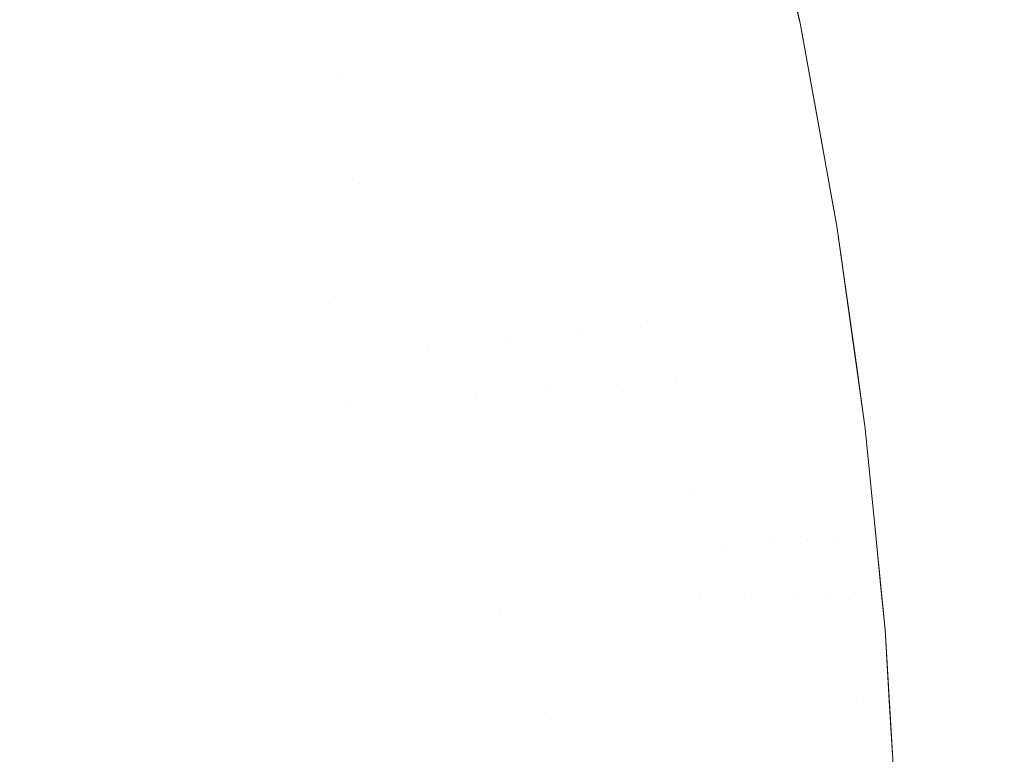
# Model space of a CAD drawing. Header units: centimetres. Extents: x -35.1 to 36.2, y 4.2 to 6.
# Tile 175 of 256: x -11.1548 to -11.1399, y 5.9042 to 5.9153. Entities that reach past the tile are written whole.
import ezdxf

# ---------------------------------------------------------------- set-up
doc = ezdxf.new("R2010")
doc.units = ezdxf.units.CM
doc.header["$LTSCALE"] = 2.54
doc.layers.add('Lucido design-1', color=7, linetype='Continuous')

# ---------------------------------------------------------------- blocks, each defined once
blk = doc.blocks.new('Gruppo-4-1')
at = {"color": 7, "linetype": 'Continuous', "lineweight": 9}
for points, invisible_edges in [([(-11.143032, 5.915252, -2276.92217), (-11.143231, 5.91614, -2276.92217), (-11.143707, 5.918266, -2276.72217), (-11.14302, 5.915199, -2276.72217)], 10), ([(-11.143014, 5.915252, -2276.72059), (-11.14302, 5.915199, -2276.72217), (-11.143707, 5.918266, -2276.72217), (-11.1434, 5.91704, -2276.720585)], 13), ([(-34.952766, 5.917039, -2276.223606), (-34.952766, 5.913486, -2276.22306), (36.079692, 5.913486, -2276.22306), (36.079692, 5.917039, -2276.223606)], 10), ([(-11.149964, 5.914464, -2276.954122), (-11.15062, 5.914389, -2276.955559), (-11.150984, 5.916075, -2276.955559), (-11.15033, 5.916158, -2276.954122)], 15), ([(-11.149964, 5.914464, -2276.954122), (-11.15033, 5.916158, -2276.954122), (-11.149702, 5.916238, -2276.952675), (-11.149512, 5.915384, -2276.952675)], 15), ([(-11.143475, 5.916112, -2276.928414), (-11.143289, 5.915223, -2276.928414), (-11.143611, 5.915186, -2276.931524), (-11.143797, 5.916074, -2276.931524)], 15), ([(-11.143282, 5.916136, -2276.925294), (-11.143095, 5.915245, -2276.925294), (-11.143289, 5.915223, -2276.928414), (-11.143475, 5.916112, -2276.928414)], 15), ([(-11.143231, 5.91614, -2276.92217), (-11.143032, 5.915252, -2276.92217), (-11.143095, 5.915245, -2276.925294), (-11.143282, 5.916136, -2276.925294)], 14), ([(-11.152014, 5.91423, -2276.958396), (-11.152374, 5.915897, -2276.958396), (-11.150984, 5.916075, -2276.955559), (-11.15062, 5.914389, -2276.955559)], 15), ([(-11.144245, 5.916019, -2276.934621), (-11.14406, 5.915135, -2276.934621), (-11.144635, 5.91507, -2276.9377), (-11.14482, 5.91595, -2276.9377)], 15), ([(-11.143797, 5.916074, -2276.931524), (-11.143611, 5.915186, -2276.931524), (-11.14406, 5.915135, -2276.934621), (-11.144245, 5.916019, -2276.934621)], 15), ([(-11.153512, 5.91406, -2276.961185), (-11.153867, 5.915707, -2276.961185), (-11.152374, 5.915897, -2276.958396), (-11.152014, 5.91423, -2276.958396)], 15), ([(-11.145519, 5.915866, -2276.940757), (-11.145335, 5.91499, -2276.940757), (-11.146158, 5.914896, -2276.943786), (-11.14634, 5.915767, -2276.943786)], 15), ([(-11.14482, 5.91595, -2276.9377), (-11.144635, 5.91507, -2276.9377), (-11.145335, 5.91499, -2276.940757), (-11.145519, 5.915866, -2276.940757)], 15), ([(-11.15511, 5.913878, -2276.963922), (-11.15546, 5.915503, -2276.963922), (-11.153867, 5.915707, -2276.961185), (-11.153512, 5.91406, -2276.961185)], 15), ([(-11.14634, 5.915767, -2276.943786), (-11.146158, 5.914896, -2276.943786), (-11.1471, 5.914789, -2276.946785), (-11.147281, 5.915653, -2276.946785)], 15), ([(-11.14834, 5.915525, -2276.94975), (-11.14816, 5.914669, -2276.94975), (-11.149334, 5.914535, -2276.952675), (-11.149512, 5.915384, -2276.952675)], 15), ([(-11.147281, 5.915653, -2276.946785), (-11.1471, 5.914789, -2276.946785), (-11.14816, 5.914669, -2276.94975), (-11.14834, 5.915525, -2276.94975)], 15), ([(-11.149512, 5.915384, -2276.952675), (-11.149334, 5.914535, -2276.952675), (-11.149964, 5.914464, -2276.954122)], 11), ([(-11.143437, 5.914304, -2276.931524), (-11.143611, 5.915186, -2276.931524), (-11.143289, 5.915223, -2276.928414), (-11.143114, 5.914339, -2276.928414)], 15), ([(-11.143114, 5.914339, -2276.928414), (-11.143289, 5.915223, -2276.928414), (-11.143095, 5.915245, -2276.925294), (-11.142921, 5.914359, -2276.925294)], 15), ([(-11.142921, 5.914359, -2276.925294), (-11.143095, 5.915245, -2276.925294), (-11.143032, 5.915252, -2276.92217), (-11.14302, 5.915199, -2276.92217)], 11), ([(-11.14302, 5.915199, -2276.72217), (-11.14302, 5.915199, -2276.92217), (-11.143032, 5.915252, -2276.92217)], 9), ([(-11.14302, 5.915199, -2276.72217), (-11.143014, 5.915252, -2276.72059), (-11.142677, 5.913486, -2276.720594)], 11), ([(-11.143014, 5.915252, -2276.72059), (-11.142965, 5.915252, -2276.71901), (-11.142627, 5.913486, -2276.719018), (-11.142677, 5.913486, -2276.720594)], 15), ([(-11.142545, 5.913486, -2276.717444), (-11.142627, 5.913486, -2276.719018), (-11.142965, 5.915252, -2276.71901), (-11.142882, 5.915252, -2276.717432)], 15), ([(-11.142882, 5.915252, -2276.717432), (-11.142767, 5.915252, -2276.715855), (-11.14243, 5.913486, -2276.715871), (-11.142545, 5.913486, -2276.717444)], 15), ([(-11.142282, 5.913486, -2276.7143), (-11.14243, 5.913486, -2276.715871), (-11.142767, 5.915252, -2276.715855), (-11.142619, 5.915252, -2276.714281)], 15), ([(-11.142619, 5.915252, -2276.714281), (-11.142438, 5.915252, -2276.712709), (-11.142101, 5.913486, -2276.712733), (-11.142282, 5.913486, -2276.7143)], 15), ([(-11.141888, 5.913486, -2276.711169), (-11.142101, 5.913486, -2276.712733), (-11.142438, 5.915252, -2276.712709), (-11.142224, 5.915252, -2276.711141)], 15), ([(-11.142224, 5.915252, -2276.711141), (-11.141978, 5.915252, -2276.709577), (-11.141643, 5.913486, -2276.709608), (-11.141888, 5.913486, -2276.711169)], 15), ([(-11.141365, 5.913486, -2276.708053), (-11.141643, 5.913486, -2276.709608), (-11.141978, 5.915252, -2276.709577), (-11.1417, 5.915252, -2276.708017)], 15), ([(-11.1417, 5.915252, -2276.708017), (-11.141389, 5.915252, -2276.706463), (-11.141056, 5.913486, -2276.706502), (-11.141365, 5.913486, -2276.708053)], 15), ([(-11.140714, 5.913486, -2276.704957), (-11.141056, 5.913486, -2276.706502), (-11.141389, 5.915252, -2276.706463), (-11.141047, 5.915252, -2276.704914)], 15), ([(-11.141047, 5.915252, -2276.704914), (-11.140673, 5.915252, -2276.703372), (-11.140341, 5.913486, -2276.703419), (-11.140714, 5.913486, -2276.704957)], 15), ([(-11.139937, 5.913486, -2276.701887), (-11.140341, 5.913486, -2276.703419), (-11.140673, 5.915252, -2276.703372), (-11.140268, 5.915252, -2276.701836)], 15), ([(-11.140268, 5.915252, -2276.701836), (-11.139832, 5.915252, -2276.700308), (-11.139502, 5.913486, -2276.700362), (-11.139937, 5.913486, -2276.701887)], 15), ([(-11.145164, 5.91412, -2276.940757), (-11.145335, 5.91499, -2276.940757), (-11.144635, 5.91507, -2276.9377), (-11.144463, 5.914195, -2276.9377)], 15), ([(-11.144463, 5.914195, -2276.9377), (-11.144635, 5.91507, -2276.9377), (-11.14406, 5.915135, -2276.934621), (-11.143887, 5.914256, -2276.934621)], 15), ([(-11.143887, 5.914256, -2276.934621), (-11.14406, 5.915135, -2276.934621), (-11.143611, 5.915186, -2276.931524), (-11.143437, 5.914304, -2276.931524)], 15), ([(-11.14302, 5.915199, -2276.72217), (-11.142465, 5.912144, -2276.72217), (-11.142465, 5.912144, -2276.92217), (-11.14255, 5.912611, -2276.92217)], 10), ([(-11.14255, 5.912611, -2276.92217), (-11.142708, 5.913484, -2276.92217), (-11.14302, 5.915199, -2276.92217), (-11.14302, 5.915199, -2276.72217)], 12), ([(-11.142677, 5.913486, -2276.720594), (-11.142465, 5.912144, -2276.72217), (-11.14302, 5.915199, -2276.72217)], 9), ([(-11.14302, 5.915199, -2276.92217), (-11.142708, 5.913484, -2276.92217), (-11.142758, 5.91348, -2276.925294), (-11.142921, 5.914359, -2276.925294)], 14), ([(-11.145987, 5.914032, -2276.943786), (-11.146158, 5.914896, -2276.943786), (-11.145335, 5.91499, -2276.940757), (-11.145164, 5.91412, -2276.940757)], 15), ([(-11.147992, 5.913817, -2276.94975), (-11.14816, 5.914669, -2276.94975), (-11.1471, 5.914789, -2276.946785), (-11.146931, 5.913931, -2276.946785)], 15), ([(-11.146931, 5.913931, -2276.946785), (-11.1471, 5.914789, -2276.946785), (-11.146158, 5.914896, -2276.943786), (-11.145987, 5.914032, -2276.943786)], 15), ([(-11.149168, 5.913692, -2276.952675), (-11.149334, 5.914535, -2276.952675), (-11.14816, 5.914669, -2276.94975), (-11.147992, 5.913817, -2276.94975)], 15), ([(-11.149644, 5.91279, -2276.954122), (-11.149964, 5.914464, -2276.954122), (-11.149334, 5.914535, -2276.952675), (-11.149168, 5.913692, -2276.952675)], 15), ([(-11.15062, 5.914389, -2276.955559), (-11.150302, 5.912725, -2276.955559), (-11.151699, 5.912585, -2276.958396), (-11.152014, 5.91423, -2276.958396)], 15), ([(-11.149644, 5.91279, -2276.954122), (-11.150302, 5.912725, -2276.955559), (-11.15062, 5.914389, -2276.955559), (-11.149964, 5.914464, -2276.954122)], 15), ([(-11.143114, 5.914339, -2276.928414), (-11.142952, 5.91346, -2276.928414), (-11.143274, 5.913428, -2276.931524), (-11.143437, 5.914304, -2276.931524)], 15), ([(-11.142921, 5.914359, -2276.925294), (-11.142758, 5.91348, -2276.925294), (-11.142952, 5.91346, -2276.928414), (-11.143114, 5.914339, -2276.928414)], 15), ([(-11.152014, 5.91423, -2276.958396), (-11.151699, 5.912585, -2276.958396), (-11.153201, 5.912434, -2276.961185), (-11.153512, 5.91406, -2276.961185)], 15), ([(-11.144463, 5.914195, -2276.9377), (-11.144302, 5.913325, -2276.9377), (-11.145003, 5.913255, -2276.940757), (-11.145164, 5.91412, -2276.940757)], 15), ([(-11.143887, 5.914256, -2276.934621), (-11.143725, 5.913383, -2276.934621), (-11.144302, 5.913325, -2276.9377), (-11.144463, 5.914195, -2276.9377)], 15), ([(-11.143437, 5.914304, -2276.931524), (-11.143274, 5.913428, -2276.931524), (-11.143725, 5.913383, -2276.934621), (-11.143887, 5.914256, -2276.934621)], 15), ([(-11.153512, 5.91406, -2276.961185), (-11.153201, 5.912434, -2276.961185), (-11.154803, 5.912274, -2276.963922), (-11.15511, 5.913878, -2276.963922)], 15), ([(-11.145987, 5.914032, -2276.943786), (-11.145828, 5.913172, -2276.943786), (-11.146773, 5.913078, -2276.946785), (-11.146931, 5.913931, -2276.946785)], 15), ([(-11.145164, 5.91412, -2276.940757), (-11.145003, 5.913255, -2276.940757), (-11.145828, 5.913172, -2276.943786), (-11.145987, 5.914032, -2276.943786)], 15), ([(-11.146931, 5.913931, -2276.946785), (-11.146773, 5.913078, -2276.946785), (-11.147835, 5.912972, -2276.94975), (-11.147992, 5.913817, -2276.94975)], 15), ([(-11.147992, 5.913817, -2276.94975), (-11.147835, 5.912972, -2276.94975), (-11.149013, 5.912854, -2276.952675), (-11.149168, 5.913692, -2276.952675)], 15), ([(-11.149168, 5.913692, -2276.952675), (-11.149013, 5.912854, -2276.952675), (-11.149644, 5.91279, -2276.954122)], 11), ([(-34.952766, 5.913486, -2276.22306), (-34.952766, 5.913265, -2276.223025), (36.079692, 5.913265, -2276.223025), (36.079692, 5.913486, -2276.22306)], 10), ([(-11.143124, 5.912558, -2276.931524), (-11.143274, 5.913428, -2276.931524), (-11.142952, 5.91346, -2276.928414), (-11.142801, 5.912588, -2276.928414)], 15), ([(-11.142801, 5.912588, -2276.928414), (-11.142952, 5.91346, -2276.928414), (-11.142758, 5.91348, -2276.925294), (-11.142606, 5.912606, -2276.925294)], 15), ([(-11.142606, 5.912606, -2276.925294), (-11.142758, 5.91348, -2276.925294), (-11.142708, 5.913484, -2276.92217), (-11.14255, 5.912611, -2276.92217)], 11), ([(-11.142677, 5.913486, -2276.720594), (-11.142627, 5.913486, -2276.719018), (-11.142336, 5.911744, -2276.719025), (-11.142385, 5.911744, -2276.720597)], 15), ([(-11.142385, 5.911744, -2276.720597), (-11.142465, 5.912144, -2276.72217), (-11.142677, 5.913486, -2276.720594)], 11), ([(-11.142254, 5.911744, -2276.717454), (-11.142336, 5.911744, -2276.719025), (-11.142627, 5.913486, -2276.719018), (-11.142545, 5.913486, -2276.717444)], 15), ([(-11.142545, 5.913486, -2276.717444), (-11.14243, 5.913486, -2276.715871), (-11.142139, 5.911744, -2276.715884), (-11.142254, 5.911744, -2276.717454)], 15), ([(-11.141991, 5.911744, -2276.714317), (-11.142139, 5.911744, -2276.715884), (-11.14243, 5.913486, -2276.715871), (-11.142282, 5.913486, -2276.7143)], 15), ([(-11.142282, 5.913486, -2276.7143), (-11.142101, 5.913486, -2276.712733), (-11.141811, 5.911744, -2276.712753), (-11.141991, 5.911744, -2276.714317)], 15), ([(-11.141599, 5.911744, -2276.711192), (-11.141811, 5.911744, -2276.712753), (-11.142101, 5.913486, -2276.712733), (-11.141888, 5.913486, -2276.711169)], 15), ([(-11.141888, 5.913486, -2276.711169), (-11.141643, 5.913486, -2276.709608), (-11.141354, 5.911744, -2276.709636), (-11.141599, 5.911744, -2276.711192)], 15), ([(-11.141077, 5.911744, -2276.708083), (-11.141354, 5.911744, -2276.709636), (-11.141643, 5.913486, -2276.709608), (-11.141365, 5.913486, -2276.708053)], 15), ([(-11.141365, 5.913486, -2276.708053), (-11.141056, 5.913486, -2276.706502), (-11.140768, 5.911744, -2276.706536), (-11.141077, 5.911744, -2276.708083)], 15), ([(-11.140427, 5.911744, -2276.704995), (-11.140768, 5.911744, -2276.706536), (-11.141056, 5.913486, -2276.706502), (-11.140714, 5.913486, -2276.704957)], 15), ([(-11.140714, 5.913486, -2276.704957), (-11.140341, 5.913486, -2276.703419), (-11.140055, 5.911744, -2276.703459), (-11.140427, 5.911744, -2276.704995)], 15), ([(-11.139652, 5.911744, -2276.701931), (-11.140055, 5.911744, -2276.703459), (-11.140341, 5.913486, -2276.703419), (-11.139937, 5.913486, -2276.701887)], 15), ([(-11.144855, 5.912396, -2276.940757), (-11.145003, 5.913255, -2276.940757), (-11.144302, 5.913325, -2276.9377), (-11.144152, 5.912462, -2276.9377)], 15), ([(-11.144152, 5.912462, -2276.9377), (-11.144302, 5.913325, -2276.9377), (-11.143725, 5.913383, -2276.934621), (-11.143575, 5.912516, -2276.934621)], 15), ([(-11.143575, 5.912516, -2276.934621), (-11.143725, 5.913383, -2276.934621), (-11.143274, 5.913428, -2276.931524), (-11.143124, 5.912558, -2276.931524)], 15), ([(36.079692, 5.910022, -2276.22267), (36.079692, 5.913265, -2276.223025), (-34.952766, 5.913265, -2276.223025), (-34.952766, 5.910022, -2276.22267)], 10), ([(-11.146626, 5.912231, -2276.946785), (-11.146773, 5.913078, -2276.946785), (-11.145828, 5.913172, -2276.943786), (-11.14568, 5.912319, -2276.943786)], 15), ([(-11.14568, 5.912319, -2276.943786), (-11.145828, 5.913172, -2276.943786), (-11.145003, 5.913255, -2276.940757), (-11.144855, 5.912396, -2276.940757)], 15), ([(-11.14769, 5.912131, -2276.94975), (-11.147835, 5.912972, -2276.94975), (-11.146773, 5.913078, -2276.946785), (-11.146626, 5.912231, -2276.946785)], 15), ([(-11.150027, 5.911082, -2276.955559), (-11.149644, 5.91279, -2276.954122), (-11.149013, 5.912854, -2276.952675), (-11.148869, 5.912021, -2276.952675)], 15), ([(-11.148869, 5.912021, -2276.952675), (-11.149013, 5.912854, -2276.952675), (-11.147835, 5.912972, -2276.94975), (-11.14769, 5.912131, -2276.94975)], 15), ([(-11.151427, 5.91096, -2276.958396), (-11.151699, 5.912585, -2276.958396), (-11.150302, 5.912725, -2276.955559), (-11.150027, 5.911082, -2276.955559)], 15), ([(-11.150027, 5.911082, -2276.955559), (-11.150302, 5.912725, -2276.955559), (-11.149644, 5.91279, -2276.954122)], 11), ([(-11.152932, 5.91083, -2276.961185), (-11.153201, 5.912434, -2276.961185), (-11.151699, 5.912585, -2276.958396), (-11.151427, 5.91096, -2276.958396)], 15), ([(-11.143124, 5.912558, -2276.931524), (-11.142984, 5.911693, -2276.931524), (-11.143436, 5.911654, -2276.934621), (-11.143575, 5.912516, -2276.934621)], 15), ([(-11.142801, 5.912588, -2276.928414), (-11.142661, 5.911721, -2276.928414), (-11.142984, 5.911693, -2276.931524), (-11.143124, 5.912558, -2276.931524)], 15), ([(-11.142606, 5.912606, -2276.925294), (-11.142467, 5.911738, -2276.925294), (-11.142661, 5.911721, -2276.928414), (-11.142801, 5.912588, -2276.928414)], 15), ([(-11.14255, 5.912611, -2276.92217), (-11.142465, 5.912144, -2276.92217), (-11.142467, 5.911738, -2276.925294), (-11.142606, 5.912606, -2276.925294)], 14), ([(-11.154538, 5.91069, -2276.963922), (-11.154803, 5.912274, -2276.963922), (-11.153201, 5.912434, -2276.961185), (-11.152932, 5.91083, -2276.961185)], 15), ([(-11.144152, 5.912462, -2276.9377), (-11.144014, 5.911604, -2276.9377), (-11.144717, 5.911543, -2276.940757), (-11.144855, 5.912396, -2276.940757)], 15), ([(-11.143575, 5.912516, -2276.934621), (-11.143436, 5.911654, -2276.934621), (-11.144014, 5.911604, -2276.9377), (-11.144152, 5.912462, -2276.9377)], 15), ([(-11.15624, 5.910543, -2276.966604), (-11.156501, 5.912104, -2276.966604), (-11.154803, 5.912274, -2276.963922), (-11.154538, 5.91069, -2276.963922)], 15), ([(-11.14568, 5.912319, -2276.943786), (-11.145543, 5.911471, -2276.943786), (-11.14649, 5.911389, -2276.946785), (-11.146626, 5.912231, -2276.946785)], 15), ([(-11.144855, 5.912396, -2276.940757), (-11.144717, 5.911543, -2276.940757), (-11.145543, 5.911471, -2276.943786), (-11.14568, 5.912319, -2276.943786)], 15), ([(-11.14769, 5.912131, -2276.94975), (-11.147555, 5.911296, -2276.94975), (-11.148735, 5.911194, -2276.952675), (-11.148869, 5.912021, -2276.952675)], 15), ([(-11.146626, 5.912231, -2276.946785), (-11.14649, 5.911389, -2276.946785), (-11.147555, 5.911296, -2276.94975), (-11.14769, 5.912131, -2276.94975)], 15), ([(-11.142338, 5.910876, -2276.925294), (-11.142467, 5.911738, -2276.925294), (-11.142465, 5.912144, -2276.92217), (-11.142288, 5.910879, -2276.92217)], 11), ([(-11.142465, 5.912144, -2276.72217), (-11.142039, 5.909103, -2276.72217), (-11.142039, 5.909103, -2276.92217), (-11.142049, 5.909173, -2276.92217)], 10), ([(-11.142049, 5.909173, -2276.92217), (-11.142168, 5.910023, -2276.92217), (-11.142288, 5.910879, -2276.92217), (-11.142465, 5.912144, -2276.72217)], 12), ([(-11.142288, 5.910879, -2276.92217), (-11.142465, 5.912144, -2276.92217), (-11.142465, 5.912144, -2276.72217)], 10), ([(-11.142138, 5.910024, -2276.7206), (-11.142039, 5.909103, -2276.72217), (-11.142465, 5.912144, -2276.72217), (-11.142385, 5.911744, -2276.720597)], 13), ([(-11.148869, 5.912021, -2276.952675), (-11.148735, 5.911194, -2276.952675), (-11.150027, 5.911082, -2276.955559)], 11), ([(-11.143308, 5.910798, -2276.934621), (-11.143436, 5.911654, -2276.934621), (-11.142984, 5.911693, -2276.931524), (-11.142856, 5.910834, -2276.931524)], 15), ([(-11.142856, 5.910834, -2276.931524), (-11.142984, 5.911693, -2276.931524), (-11.142661, 5.911721, -2276.928414), (-11.142532, 5.91086, -2276.928414)], 15), ([(-11.142532, 5.91086, -2276.928414), (-11.142661, 5.911721, -2276.928414), (-11.142467, 5.911738, -2276.925294), (-11.142338, 5.910876, -2276.925294)], 15), ([(-11.142385, 5.911744, -2276.720597), (-11.142336, 5.911744, -2276.719025), (-11.142089, 5.910024, -2276.719031), (-11.142138, 5.910024, -2276.7206)], 15), ([(-11.142007, 5.910024, -2276.717462), (-11.142089, 5.910024, -2276.719031), (-11.142336, 5.911744, -2276.719025), (-11.142254, 5.911744, -2276.717454)], 15), ([(-11.142254, 5.911744, -2276.717454), (-11.142139, 5.911744, -2276.715884), (-11.141893, 5.910024, -2276.715896), (-11.142007, 5.910024, -2276.717462)], 15), ([(-11.141745, 5.910024, -2276.714332), (-11.141893, 5.910024, -2276.715896), (-11.142139, 5.911744, -2276.715884), (-11.141991, 5.911744, -2276.714317)], 15), ([(-11.141991, 5.911744, -2276.714317), (-11.141811, 5.911744, -2276.712753), (-11.141565, 5.910024, -2276.71277), (-11.141745, 5.910024, -2276.714332)], 15), ([(-11.141353, 5.910024, -2276.711212), (-11.141565, 5.910024, -2276.71277), (-11.141811, 5.911744, -2276.712753), (-11.141599, 5.911744, -2276.711192)], 15), ([(-11.141599, 5.911744, -2276.711192), (-11.141354, 5.911744, -2276.709636), (-11.141109, 5.910024, -2276.709659), (-11.141353, 5.910024, -2276.711212)], 15), ([(-11.140832, 5.910024, -2276.708109), (-11.141109, 5.910024, -2276.709659), (-11.141354, 5.911744, -2276.709636), (-11.141077, 5.911744, -2276.708083)], 15), ([(-11.141077, 5.911744, -2276.708083), (-11.140768, 5.911744, -2276.706536), (-11.140524, 5.910024, -2276.706565), (-11.140832, 5.910024, -2276.708109)], 15), ([(-11.140184, 5.910024, -2276.705026), (-11.140524, 5.910024, -2276.706565), (-11.140768, 5.911744, -2276.706536), (-11.140427, 5.911744, -2276.704995)], 15), ([(-11.140427, 5.911744, -2276.704995), (-11.140055, 5.911744, -2276.703459), (-11.139813, 5.910024, -2276.703494), (-11.140184, 5.910024, -2276.705026)], 15), ([(-11.13941, 5.910024, -2276.701968), (-11.139813, 5.910024, -2276.703494), (-11.140055, 5.911744, -2276.703459), (-11.139652, 5.911744, -2276.701931)], 15), ([(-11.145417, 5.910629, -2276.943786), (-11.145543, 5.911471, -2276.943786), (-11.144717, 5.911543, -2276.940757), (-11.14459, 5.910695, -2276.940757)], 15), ([(-11.14459, 5.910695, -2276.940757), (-11.144717, 5.911543, -2276.940757), (-11.144014, 5.911604, -2276.9377), (-11.143887, 5.910752, -2276.9377)], 15), ([(-11.143887, 5.910752, -2276.9377), (-11.144014, 5.911604, -2276.9377), (-11.143436, 5.911654, -2276.934621), (-11.143308, 5.910798, -2276.934621)], 15), ([(-11.147431, 5.910467, -2276.94975), (-11.147555, 5.911296, -2276.94975), (-11.14649, 5.911389, -2276.946785), (-11.146365, 5.910553, -2276.946785)], 15), ([(-11.146365, 5.910553, -2276.946785), (-11.14649, 5.911389, -2276.946785), (-11.145543, 5.911471, -2276.943786), (-11.145417, 5.910629, -2276.943786)], 15), ([(-11.148613, 5.910373, -2276.952675), (-11.148735, 5.911194, -2276.952675), (-11.147555, 5.911296, -2276.94975), (-11.147431, 5.910467, -2276.94975)], 15), ([(-11.150027, 5.911082, -2276.955559), (-11.149794, 5.909461, -2276.955559), (-11.151197, 5.909358, -2276.958396), (-11.151427, 5.91096, -2276.958396)], 15), ([(-11.149794, 5.909461, -2276.955559), (-11.150027, 5.911082, -2276.955559), (-11.148735, 5.911194, -2276.952675), (-11.148613, 5.910373, -2276.952675)], 15), ([(-11.151427, 5.91096, -2276.958396), (-11.151197, 5.909358, -2276.958396), (-11.152705, 5.909247, -2276.961185), (-11.152932, 5.91083, -2276.961185)], 15), ([(-11.152932, 5.91083, -2276.961185), (-11.152705, 5.909247, -2276.961185), (-11.154314, 5.909128, -2276.963922), (-11.154538, 5.91069, -2276.963922)], 15), ([(-11.143308, 5.910798, -2276.934621), (-11.143191, 5.909948, -2276.934621), (-11.14377, 5.909905, -2276.9377), (-11.143887, 5.910752, -2276.9377)], 15), ([(-11.142856, 5.910834, -2276.931524), (-11.142739, 5.909981, -2276.931524), (-11.143191, 5.909948, -2276.934621), (-11.143308, 5.910798, -2276.934621)], 15), ([(-11.142532, 5.91086, -2276.928414), (-11.142415, 5.910005, -2276.928414), (-11.142739, 5.909981, -2276.931524), (-11.142856, 5.910834, -2276.931524)], 15), ([(-11.142338, 5.910876, -2276.925294), (-11.14222, 5.91002, -2276.925294), (-11.142415, 5.910005, -2276.928414), (-11.142532, 5.91086, -2276.928414)], 15), ([(-11.142288, 5.910879, -2276.92217), (-11.142168, 5.910023, -2276.92217), (-11.14222, 5.91002, -2276.925294), (-11.142338, 5.910876, -2276.925294)], 14), ([(-11.154538, 5.91069, -2276.963922), (-11.154314, 5.909128, -2276.963922), (-11.156019, 5.909002, -2276.966604), (-11.15624, 5.910543, -2276.966604)], 15), ([(-11.146365, 5.910553, -2276.946785), (-11.145417, 5.910629, -2276.943786), (-11.145762, 5.909758, -2276.94529)], 11), ([(-11.145417, 5.910629, -2276.943786), (-11.145302, 5.909792, -2276.943786), (-11.145762, 5.909758, -2276.94529)], 11), ([(-11.145417, 5.910629, -2276.943786), (-11.14459, 5.910695, -2276.940757), (-11.144873, 5.909824, -2276.942275)], 11), ([(-11.144873, 5.909824, -2276.942275), (-11.145302, 5.909792, -2276.943786), (-11.145417, 5.910629, -2276.943786)], 11), ([(-11.14459, 5.910695, -2276.940757), (-11.144475, 5.909853, -2276.940757), (-11.144873, 5.909824, -2276.942275)], 11), ([(-11.143887, 5.910752, -2276.9377), (-11.14377, 5.909905, -2276.9377), (-11.144475, 5.909853, -2276.940757), (-11.14459, 5.910695, -2276.940757)], 15), ([(-11.147431, 5.910467, -2276.94975), (-11.146365, 5.910553, -2276.946785), (-11.14677, 5.909684, -2276.948272)], 11), ([(-11.146365, 5.910553, -2276.946785), (-11.146251, 5.909722, -2276.946785), (-11.14677, 5.909684, -2276.948272)], 11), ([(-11.145762, 5.909758, -2276.94529), (-11.146251, 5.909722, -2276.946785), (-11.146365, 5.910553, -2276.946785)], 11), ([(-11.148613, 5.910373, -2276.952675), (-11.1485, 5.909557, -2276.952675), (-11.149794, 5.909461, -2276.955559)], 11), ([(-11.148613, 5.910373, -2276.952675), (-11.147431, 5.910467, -2276.94975), (-11.147895, 5.909601, -2276.951217)], 11), ([(-11.147895, 5.909601, -2276.951217), (-11.1485, 5.909557, -2276.952675), (-11.148613, 5.910373, -2276.952675)], 11), ([(-11.147431, 5.910467, -2276.94975), (-11.147318, 5.909644, -2276.94975), (-11.147895, 5.909601, -2276.951217)], 11), ([(-11.14677, 5.909684, -2276.948272), (-11.147318, 5.909644, -2276.94975), (-11.147431, 5.910467, -2276.94975)], 11), ([(-34.952766, 5.910022, -2276.22267), (-34.952766, 5.908928, -2276.22255), (36.079692, 5.908928, -2276.22255), (36.079692, 5.910022, -2276.22267)], 10), ([(-11.144369, 5.909017, -2276.940757), (-11.144475, 5.909853, -2276.940757), (-11.14377, 5.909905, -2276.9377), (-11.143664, 5.909065, -2276.9377)], 15), ([(-11.143664, 5.909065, -2276.9377), (-11.14377, 5.909905, -2276.9377), (-11.143191, 5.909948, -2276.934621), (-11.143084, 5.909104, -2276.934621)], 15), ([(-11.143084, 5.909104, -2276.934621), (-11.143191, 5.909948, -2276.934621), (-11.142739, 5.909981, -2276.931524), (-11.142632, 5.909134, -2276.931524)], 15), ([(-11.142632, 5.909134, -2276.931524), (-11.142739, 5.909981, -2276.931524), (-11.142415, 5.910005, -2276.928414), (-11.142307, 5.909156, -2276.928414)], 15), ([(-11.142307, 5.909156, -2276.928414), (-11.142415, 5.910005, -2276.928414), (-11.14222, 5.91002, -2276.925294), (-11.142113, 5.909169, -2276.925294)], 15), ([(-11.142113, 5.909169, -2276.925294), (-11.14222, 5.91002, -2276.925294), (-11.142168, 5.910023, -2276.92217), (-11.142049, 5.909173, -2276.92217)], 11), ([(-11.142138, 5.910024, -2276.7206), (-11.142089, 5.910024, -2276.719031), (-11.141885, 5.908329, -2276.719035), (-11.141934, 5.908329, -2276.720602)], 15), ([(-11.141934, 5.908329, -2276.720602), (-11.142039, 5.909103, -2276.72217), (-11.142138, 5.910024, -2276.7206)], 11), ([(-11.141803, 5.908329, -2276.71747), (-11.141885, 5.908329, -2276.719035), (-11.142089, 5.910024, -2276.719031), (-11.142007, 5.910024, -2276.717462)], 15), ([(-11.142007, 5.910024, -2276.717462), (-11.141893, 5.910024, -2276.715896), (-11.141689, 5.908329, -2276.715905), (-11.141803, 5.908329, -2276.71747)], 15), ([(-11.141542, 5.908329, -2276.714344), (-11.141689, 5.908329, -2276.715905), (-11.141893, 5.910024, -2276.715896), (-11.141745, 5.910024, -2276.714332)], 15), ([(-11.141745, 5.910024, -2276.714332), (-11.141565, 5.910024, -2276.71277), (-11.141362, 5.908329, -2276.712785), (-11.141542, 5.908329, -2276.714344)], 15), ([(-11.14115, 5.908329, -2276.711229), (-11.141362, 5.908329, -2276.712785), (-11.141565, 5.910024, -2276.71277), (-11.141353, 5.910024, -2276.711212)], 15), ([(-11.141353, 5.910024, -2276.711212), (-11.141109, 5.910024, -2276.709659), (-11.140906, 5.908329, -2276.709678), (-11.14115, 5.908329, -2276.711229)], 15), ([(-11.14063, 5.908329, -2276.70813), (-11.140906, 5.908329, -2276.709678), (-11.141109, 5.910024, -2276.709659), (-11.140832, 5.910024, -2276.708109)], 15), ([(-11.140832, 5.910024, -2276.708109), (-11.140524, 5.910024, -2276.706565), (-11.140322, 5.908329, -2276.706589), (-11.14063, 5.908329, -2276.70813)], 15), ([(-11.139983, 5.908329, -2276.705052), (-11.140322, 5.908329, -2276.706589), (-11.140524, 5.910024, -2276.706565), (-11.140184, 5.910024, -2276.705026)], 15), ([(-11.140184, 5.910024, -2276.705026), (-11.139813, 5.910024, -2276.703494), (-11.139612, 5.908329, -2276.703522), (-11.139983, 5.908329, -2276.705052)], 15), ([(-11.145563, 5.908109, -2276.94529), (-11.146053, 5.908079, -2276.946785), (-11.146251, 5.909722, -2276.946785), (-11.145762, 5.909758, -2276.94529)], 15), ([(-11.145762, 5.909758, -2276.94529), (-11.145302, 5.909792, -2276.943786), (-11.145103, 5.908137, -2276.943786), (-11.145563, 5.908109, -2276.94529)], 15), ([(-11.144673, 5.908163, -2276.942275), (-11.145103, 5.908137, -2276.943786), (-11.145302, 5.909792, -2276.943786), (-11.144873, 5.909824, -2276.942275)], 15), ([(-11.144673, 5.908163, -2276.942275), (-11.144873, 5.909824, -2276.942275), (-11.144475, 5.909853, -2276.940757), (-11.144369, 5.909017, -2276.940757)], 15), ([(-11.147699, 5.907979, -2276.951217), (-11.148306, 5.907942, -2276.952675), (-11.1485, 5.909557, -2276.952675), (-11.147895, 5.909601, -2276.951217)], 15), ([(-11.147895, 5.909601, -2276.951217), (-11.147318, 5.909644, -2276.94975), (-11.147122, 5.908014, -2276.94975), (-11.147699, 5.907979, -2276.951217)], 15), ([(-11.146573, 5.908047, -2276.948272), (-11.147122, 5.908014, -2276.94975), (-11.147318, 5.909644, -2276.94975), (-11.14677, 5.909684, -2276.948272)], 15), ([(-11.14677, 5.909684, -2276.948272), (-11.146251, 5.909722, -2276.946785), (-11.146053, 5.908079, -2276.946785), (-11.146573, 5.908047, -2276.948272)], 15), ([(-11.151007, 5.907777, -2276.958396), (-11.151197, 5.909358, -2276.958396), (-11.149794, 5.909461, -2276.955559), (-11.149602, 5.907863, -2276.955559)], 15), ([(-11.149602, 5.907863, -2276.955559), (-11.149794, 5.909461, -2276.955559), (-11.1485, 5.909557, -2276.952675), (-11.148306, 5.907942, -2276.952675)], 15), ([(-11.152517, 5.907685, -2276.961185), (-11.152705, 5.909247, -2276.961185), (-11.151197, 5.909358, -2276.958396), (-11.151007, 5.907777, -2276.958396)], 15), ([(-11.154128, 5.907587, -2276.963922), (-11.154314, 5.909128, -2276.963922), (-11.152705, 5.909247, -2276.961185), (-11.152517, 5.907685, -2276.961185)], 15), ([(-11.142307, 5.909156, -2276.928414), (-11.142211, 5.908313, -2276.928414), (-11.142535, 5.908293, -2276.931524), (-11.142632, 5.909134, -2276.931524)], 15), ([(-11.142113, 5.909169, -2276.925294), (-11.142016, 5.908325, -2276.925294), (-11.142211, 5.908313, -2276.928414), (-11.142307, 5.909156, -2276.928414)], 15), ([(-11.142049, 5.909173, -2276.92217), (-11.142039, 5.909103, -2276.92217), (-11.142016, 5.908325, -2276.925294), (-11.142113, 5.909169, -2276.925294)], 14), ([(-11.155836, 5.907483, -2276.966604), (-11.156019, 5.909002, -2276.966604), (-11.154314, 5.909128, -2276.963922), (-11.154128, 5.907587, -2276.963922)], 15), ([(-11.144369, 5.909017, -2276.940757), (-11.144274, 5.908187, -2276.940757), (-11.144673, 5.908163, -2276.942275)], 11), ([(-11.143664, 5.909065, -2276.9377), (-11.143568, 5.90823, -2276.9377), (-11.144274, 5.908187, -2276.940757), (-11.144369, 5.909017, -2276.940757)], 15), ([(-11.143084, 5.909104, -2276.934621), (-11.142988, 5.908266, -2276.934621), (-11.143568, 5.90823, -2276.9377), (-11.143664, 5.909065, -2276.9377)], 15), ([(-11.142632, 5.909134, -2276.931524), (-11.142535, 5.908293, -2276.931524), (-11.142988, 5.908266, -2276.934621), (-11.143084, 5.909104, -2276.934621)], 15), ([(-11.142039, 5.909103, -2276.72217), (-11.141797, 5.906656, -2276.92217), (-11.141879, 5.907488, -2276.92217)], 9), ([(-11.142039, 5.909103, -2276.72217), (-11.141739, 5.906072, -2276.72217), (-11.141739, 5.906072, -2276.92217), (-11.141797, 5.906656, -2276.92217)], 10), ([(-11.141879, 5.907488, -2276.92217), (-11.142039, 5.909103, -2276.92217), (-11.142039, 5.909103, -2276.72217)], 10), ([(-11.141771, 5.906657, -2276.720604), (-11.141739, 5.906072, -2276.72217), (-11.142039, 5.909103, -2276.72217), (-11.141934, 5.908329, -2276.720602)], 13), ([(-11.141929, 5.907486, -2276.925294), (-11.142016, 5.908325, -2276.925294), (-11.142039, 5.909103, -2276.92217), (-11.141879, 5.907488, -2276.92217)], 11), ([(36.079692, 5.908928, -2276.22255), (-34.952766, 5.908928, -2276.22255), (-34.952766, 5.904574, -2276.222265), (36.079692, 5.904574, -2276.222265)], 5), ([(-11.143483, 5.907401, -2276.9377), (-11.143568, 5.90823, -2276.9377), (-11.142988, 5.908266, -2276.934621), (-11.142902, 5.907433, -2276.934621)], 15), ([(-11.142902, 5.907433, -2276.934621), (-11.142988, 5.908266, -2276.934621), (-11.142535, 5.908293, -2276.931524), (-11.142449, 5.907458, -2276.931524)], 15), ([(-11.142449, 5.907458, -2276.931524), (-11.142535, 5.908293, -2276.931524), (-11.142211, 5.908313, -2276.928414), (-11.142124, 5.907476, -2276.928414)], 15), ([(-11.142124, 5.907476, -2276.928414), (-11.142211, 5.908313, -2276.928414), (-11.142016, 5.908325, -2276.925294), (-11.141929, 5.907486, -2276.925294)], 15), ([(-11.141934, 5.908329, -2276.720602), (-11.141885, 5.908329, -2276.719035), (-11.141722, 5.906657, -2276.719039), (-11.141771, 5.906657, -2276.720604)], 15), ([(-11.14164, 5.906657, -2276.717475), (-11.141722, 5.906657, -2276.719039), (-11.141885, 5.908329, -2276.719035), (-11.141803, 5.908329, -2276.71747)], 15), ([(-11.141803, 5.908329, -2276.71747), (-11.141689, 5.908329, -2276.715905), (-11.141526, 5.906657, -2276.715913), (-11.14164, 5.906657, -2276.717475)], 15), ([(-11.141379, 5.906657, -2276.714353), (-11.141526, 5.906657, -2276.715913), (-11.141689, 5.908329, -2276.715905), (-11.141542, 5.908329, -2276.714344)], 15), ([(-11.141542, 5.908329, -2276.714344), (-11.141362, 5.908329, -2276.712785), (-11.1412, 5.906657, -2276.712796), (-11.141379, 5.906657, -2276.714353)], 15), ([(-11.140988, 5.906657, -2276.711242), (-11.1412, 5.906657, -2276.712796), (-11.141362, 5.908329, -2276.712785), (-11.14115, 5.908329, -2276.711229)], 15), ([(-11.14115, 5.908329, -2276.711229), (-11.140906, 5.908329, -2276.709678), (-11.140744, 5.906657, -2276.709693), (-11.140988, 5.906657, -2276.711242)], 15), ([(-11.140468, 5.906657, -2276.708148), (-11.140744, 5.906657, -2276.709693), (-11.140906, 5.908329, -2276.709678), (-11.14063, 5.908329, -2276.70813)], 15), ([(-11.14063, 5.908329, -2276.70813), (-11.140322, 5.908329, -2276.706589), (-11.140161, 5.906657, -2276.706607), (-11.140468, 5.906657, -2276.708148)], 15), ([(-11.139822, 5.906657, -2276.705073), (-11.140161, 5.906657, -2276.706607), (-11.140322, 5.908329, -2276.706589), (-11.139983, 5.908329, -2276.705052)], 15), ([(-11.139983, 5.908329, -2276.705052), (-11.139612, 5.908329, -2276.703522), (-11.139452, 5.906657, -2276.703545), (-11.139822, 5.906657, -2276.705073)], 15), ([(-11.145404, 5.906482, -2276.94529), (-11.145895, 5.906459, -2276.946785), (-11.146053, 5.908079, -2276.946785), (-11.145563, 5.908109, -2276.94529)], 15), ([(-11.145563, 5.908109, -2276.94529), (-11.145103, 5.908137, -2276.943786), (-11.144944, 5.906505, -2276.943786), (-11.145404, 5.906482, -2276.94529)], 15), ([(-11.144513, 5.906525, -2276.942275), (-11.144944, 5.906505, -2276.943786), (-11.145103, 5.908137, -2276.943786), (-11.144673, 5.908163, -2276.942275)], 15), ([(-11.144513, 5.906525, -2276.942275), (-11.144673, 5.908163, -2276.942275), (-11.144274, 5.908187, -2276.940757), (-11.144189, 5.907363, -2276.940757)], 15), ([(-11.144189, 5.907363, -2276.940757), (-11.144274, 5.908187, -2276.940757), (-11.143568, 5.90823, -2276.9377), (-11.143483, 5.907401, -2276.9377)], 15), ([(-11.147543, 5.906379, -2276.951217), (-11.14815, 5.90635, -2276.952675), (-11.148306, 5.907942, -2276.952675), (-11.147699, 5.907979, -2276.951217)], 15), ([(-11.147699, 5.907979, -2276.951217), (-11.147122, 5.908014, -2276.94975), (-11.146965, 5.906407, -2276.94975), (-11.147543, 5.906379, -2276.951217)], 15), ([(-11.146415, 5.906433, -2276.948272), (-11.146965, 5.906407, -2276.94975), (-11.147122, 5.908014, -2276.94975), (-11.146573, 5.908047, -2276.948272)], 15), ([(-11.146573, 5.908047, -2276.948272), (-11.146053, 5.908079, -2276.946785), (-11.145895, 5.906459, -2276.946785), (-11.146415, 5.906433, -2276.948272)], 15), ([(-11.149602, 5.907863, -2276.955559), (-11.149448, 5.906287, -2276.955559), (-11.150855, 5.906219, -2276.958396), (-11.151007, 5.907777, -2276.958396)], 15), ([(-11.148306, 5.907942, -2276.952675), (-11.14815, 5.90635, -2276.952675), (-11.149448, 5.906287, -2276.955559), (-11.149602, 5.907863, -2276.955559)], 15), ([(-11.152517, 5.907685, -2276.961185), (-11.152367, 5.906146, -2276.961185), (-11.15398, 5.906068, -2276.963922), (-11.154128, 5.907587, -2276.963922)], 15), ([(-11.151007, 5.907777, -2276.958396), (-11.150855, 5.906219, -2276.958396), (-11.152367, 5.906146, -2276.961185), (-11.152517, 5.907685, -2276.961185)], 15), ([(-11.154128, 5.907587, -2276.963922), (-11.15398, 5.906068, -2276.963922), (-11.15569, 5.905986, -2276.966604), (-11.155836, 5.907483, -2276.966604)], 15), ([(-11.144189, 5.907363, -2276.940757), (-11.144113, 5.906545, -2276.940757), (-11.144513, 5.906525, -2276.942275)], 11), ([(-11.144189, 5.907363, -2276.940757), (-11.143483, 5.907401, -2276.9377), (-11.143745, 5.906562, -2276.939231)], 11), ([(-11.143745, 5.906562, -2276.939231), (-11.144113, 5.906545, -2276.940757), (-11.144189, 5.907363, -2276.940757)], 11), ([(-11.143483, 5.907401, -2276.9377), (-11.143407, 5.906579, -2276.9377), (-11.143745, 5.906562, -2276.939231)], 11), ([(-11.143483, 5.907401, -2276.9377), (-11.142902, 5.907433, -2276.934621), (-11.143101, 5.906594, -2276.936163)], 11), ([(-11.143101, 5.906594, -2276.936163), (-11.143407, 5.906579, -2276.9377), (-11.143483, 5.907401, -2276.9377)], 11), ([(-11.142902, 5.907433, -2276.934621), (-11.142826, 5.906607, -2276.934621), (-11.143101, 5.906594, -2276.936163)], 11), ([(-11.142902, 5.907433, -2276.934621), (-11.142449, 5.907458, -2276.931524), (-11.142583, 5.906618, -2276.933075)], 11), ([(-11.142583, 5.906618, -2276.933075), (-11.142826, 5.906607, -2276.934621), (-11.142902, 5.907433, -2276.934621)], 11), ([(-11.142449, 5.907458, -2276.931524), (-11.142373, 5.906629, -2276.931524), (-11.142583, 5.906618, -2276.933075)], 11), ([(-11.142449, 5.907458, -2276.931524), (-11.142124, 5.907476, -2276.928414), (-11.142194, 5.906637, -2276.929971)], 11), ([(-11.142194, 5.906637, -2276.929971), (-11.142373, 5.906629, -2276.931524), (-11.142449, 5.907458, -2276.931524)], 11), ([(-11.142124, 5.907476, -2276.928414), (-11.142048, 5.906644, -2276.928414), (-11.142194, 5.906637, -2276.929971)], 11), ([(-11.141929, 5.907486, -2276.925294), (-11.141853, 5.906654, -2276.925294), (-11.142048, 5.906644, -2276.928414), (-11.142124, 5.907476, -2276.928414)], 15), ([(-11.141879, 5.907488, -2276.92217), (-11.141797, 5.906656, -2276.92217), (-11.141853, 5.906654, -2276.925294), (-11.141929, 5.907486, -2276.925294)], 14), ([(-11.142583, 5.906618, -2276.933075), (-11.142373, 5.906629, -2276.931524), (-11.142249, 5.904988, -2276.931524), (-11.14246, 5.904981, -2276.933075)], 15), ([(-11.14207, 5.904995, -2276.929971), (-11.142249, 5.904988, -2276.931524), (-11.142373, 5.906629, -2276.931524), (-11.142194, 5.906637, -2276.929971)], 15), ([(-11.14207, 5.904995, -2276.929971), (-11.142194, 5.906637, -2276.929971), (-11.142048, 5.906644, -2276.928414), (-11.141981, 5.905819, -2276.928414)], 15), ([(-11.141981, 5.905819, -2276.928414), (-11.142048, 5.906644, -2276.928414), (-11.141853, 5.906654, -2276.925294), (-11.141786, 5.905827, -2276.925294)], 15), ([(-11.141786, 5.905827, -2276.925294), (-11.141853, 5.906654, -2276.925294), (-11.141797, 5.906656, -2276.92217), (-11.141739, 5.906072, -2276.92217)], 11), ([(-11.141771, 5.906657, -2276.720604), (-11.141722, 5.906657, -2276.719039), (-11.141598, 5.905009, -2276.719042), (-11.141647, 5.905009, -2276.720606)], 15), ([(-11.141647, 5.905009, -2276.720606), (-11.141739, 5.906072, -2276.72217), (-11.141771, 5.906657, -2276.720604)], 11), ([(-11.141516, 5.905009, -2276.71748), (-11.141598, 5.905009, -2276.719042), (-11.141722, 5.906657, -2276.719039), (-11.14164, 5.906657, -2276.717475)], 15), ([(-11.14164, 5.906657, -2276.717475), (-11.141526, 5.906657, -2276.715913), (-11.141402, 5.905009, -2276.715919), (-11.141516, 5.905009, -2276.71748)], 15), ([(-11.141255, 5.905009, -2276.71436), (-11.141402, 5.905009, -2276.715919), (-11.141526, 5.906657, -2276.715913), (-11.141379, 5.906657, -2276.714353)], 15), ([(-11.141379, 5.906657, -2276.714353), (-11.1412, 5.906657, -2276.712796), (-11.141076, 5.905009, -2276.712805), (-11.141255, 5.905009, -2276.71436)], 15), ([(-11.140865, 5.905009, -2276.711253), (-11.141076, 5.905009, -2276.712805), (-11.1412, 5.906657, -2276.712796), (-11.140988, 5.906657, -2276.711242)], 15), ([(-11.140988, 5.906657, -2276.711242), (-11.140744, 5.906657, -2276.709693), (-11.140621, 5.905009, -2276.709704), (-11.140865, 5.905009, -2276.711253)], 15), ([(-11.140346, 5.905009, -2276.708161), (-11.140621, 5.905009, -2276.709704), (-11.140744, 5.906657, -2276.709693), (-11.140468, 5.906657, -2276.708148)], 15), ([(-11.140468, 5.906657, -2276.708148), (-11.140161, 5.906657, -2276.706607), (-11.140038, 5.905009, -2276.706622), (-11.140346, 5.905009, -2276.708161)], 15), ([(-11.1397, 5.905009, -2276.705089), (-11.140038, 5.905009, -2276.706622), (-11.140161, 5.906657, -2276.706607), (-11.139822, 5.906657, -2276.705073)], 15), ([(-11.145283, 5.904879, -2276.94529), (-11.145775, 5.904862, -2276.946785), (-11.145895, 5.906459, -2276.946785), (-11.145404, 5.906482, -2276.94529)], 15), ([(-11.145404, 5.906482, -2276.94529), (-11.144944, 5.906505, -2276.943786), (-11.144822, 5.904896, -2276.943786), (-11.145283, 5.904879, -2276.94529)], 15), ([(-11.144392, 5.904911, -2276.942275), (-11.144822, 5.904896, -2276.943786), (-11.144944, 5.906505, -2276.943786), (-11.144513, 5.906525, -2276.942275)], 15), ([(-11.144513, 5.906525, -2276.942275), (-11.144113, 5.906545, -2276.940757), (-11.143992, 5.904926, -2276.940757), (-11.144392, 5.904911, -2276.942275)], 15), ([(-11.143622, 5.904939, -2276.939231), (-11.143992, 5.904926, -2276.940757), (-11.144113, 5.906545, -2276.940757), (-11.143745, 5.906562, -2276.939231)], 15), ([(-11.143745, 5.906562, -2276.939231), (-11.143407, 5.906579, -2276.9377), (-11.143284, 5.904951, -2276.9377), (-11.143622, 5.904939, -2276.939231)], 15), ([(-11.142978, 5.904962, -2276.936163), (-11.143284, 5.904951, -2276.9377), (-11.143407, 5.906579, -2276.9377), (-11.143101, 5.906594, -2276.936163)], 15), ([(-11.143101, 5.906594, -2276.936163), (-11.142826, 5.906607, -2276.934621), (-11.142703, 5.904972, -2276.934621), (-11.142978, 5.904962, -2276.936163)], 15), ([(-11.14246, 5.904981, -2276.933075), (-11.142703, 5.904972, -2276.934621), (-11.142826, 5.906607, -2276.934621), (-11.142583, 5.906618, -2276.933075)], 15), ([(-11.149331, 5.904734, -2276.955559), (-11.149448, 5.906287, -2276.955559), (-11.14815, 5.90635, -2276.952675), (-11.148032, 5.904781, -2276.952675)], 15), ([(-11.148032, 5.904781, -2276.952675), (-11.14815, 5.90635, -2276.952675), (-11.147543, 5.906379, -2276.951217)], 11), ([(-11.146845, 5.904823, -2276.94975), (-11.148032, 5.904781, -2276.952675), (-11.147543, 5.906379, -2276.951217)], 11), ([(-11.147543, 5.906379, -2276.951217), (-11.146965, 5.906407, -2276.94975), (-11.146845, 5.904823, -2276.94975)], 11), ([(-11.146295, 5.904843, -2276.948272), (-11.146845, 5.904823, -2276.94975), (-11.146965, 5.906407, -2276.94975), (-11.146415, 5.906433, -2276.948272)], 15), ([(-11.146415, 5.906433, -2276.948272), (-11.145895, 5.906459, -2276.946785), (-11.145775, 5.904862, -2276.946785), (-11.146295, 5.904843, -2276.948272)], 15), ([(-11.152252, 5.904629, -2276.961185), (-11.152367, 5.906146, -2276.961185), (-11.150855, 5.906219, -2276.958396), (-11.150739, 5.904683, -2276.958396)], 15), ([(-11.150739, 5.904683, -2276.958396), (-11.150855, 5.906219, -2276.958396), (-11.149448, 5.906287, -2276.955559), (-11.149331, 5.904734, -2276.955559)], 15), ([(-11.155578, 5.90451, -2276.966604), (-11.15569, 5.905986, -2276.966604), (-11.15398, 5.906068, -2276.963922), (-11.153867, 5.904571, -2276.963922)], 15), ([(-11.153867, 5.904571, -2276.963922), (-11.15398, 5.906068, -2276.963922), (-11.152367, 5.906146, -2276.961185), (-11.152252, 5.904629, -2276.961185)], 15), ([(-11.141739, 5.906072, -2276.92217), (-11.141677, 5.905008, -2276.92217), (-11.141728, 5.905007, -2276.925294), (-11.141786, 5.905827, -2276.925294)], 14), ([(-11.14163, 5.904194, -2276.92217), (-11.141677, 5.905008, -2276.92217), (-11.141739, 5.906072, -2276.72217), (-11.141563, 5.90305, -2276.72217)], 10), ([(-11.141677, 5.905008, -2276.92217), (-11.141739, 5.906072, -2276.92217), (-11.141739, 5.906072, -2276.72217)], 10), ([(-11.14156, 5.903386, -2276.720607), (-11.141563, 5.90305, -2276.72217), (-11.141739, 5.906072, -2276.72217), (-11.141647, 5.905009, -2276.720606)], 13), ([(-11.141981, 5.905819, -2276.928414), (-11.141924, 5.905, -2276.928414), (-11.14207, 5.904995, -2276.929971)], 11), ([(-11.141786, 5.905827, -2276.925294), (-11.141728, 5.905007, -2276.925294), (-11.141924, 5.905, -2276.928414), (-11.141981, 5.905819, -2276.928414)], 15), ([(-11.141984, 5.903376, -2276.929971), (-11.142163, 5.903372, -2276.931524), (-11.142249, 5.904988, -2276.931524), (-11.14207, 5.904995, -2276.929971)], 15), ([(-11.141984, 5.903376, -2276.929971), (-11.14207, 5.904995, -2276.929971), (-11.141924, 5.905, -2276.928414), (-11.141876, 5.904187, -2276.928414)], 15), ([(-11.141876, 5.904187, -2276.928414), (-11.141924, 5.905, -2276.928414), (-11.141728, 5.905007, -2276.925294), (-11.141681, 5.904193, -2276.925294)], 15), ([(-11.141681, 5.904193, -2276.925294), (-11.141728, 5.905007, -2276.925294), (-11.141677, 5.905008, -2276.92217), (-11.14163, 5.904194, -2276.92217)], 11), ([(-11.141647, 5.905009, -2276.720606), (-11.141598, 5.905009, -2276.719042), (-11.141511, 5.903386, -2276.719044), (-11.14156, 5.903386, -2276.720607)], 15), ([(-11.14143, 5.903386, -2276.717483), (-11.141511, 5.903386, -2276.719044), (-11.141598, 5.905009, -2276.719042), (-11.141516, 5.905009, -2276.71748)], 15), ([(-11.141516, 5.905009, -2276.71748), (-11.141402, 5.905009, -2276.715919), (-11.141315, 5.903386, -2276.715923), (-11.14143, 5.903386, -2276.717483)], 15), ([(-11.141169, 5.903386, -2276.714365), (-11.141315, 5.903386, -2276.715923), (-11.141402, 5.905009, -2276.715919), (-11.141255, 5.905009, -2276.71436)], 15), ([(-11.141255, 5.905009, -2276.71436), (-11.141076, 5.905009, -2276.712805), (-11.14099, 5.903386, -2276.712811), (-11.141169, 5.903386, -2276.714365)], 15), ([(-11.140778, 5.903386, -2276.71126), (-11.14099, 5.903386, -2276.712811), (-11.141076, 5.905009, -2276.712805), (-11.140865, 5.905009, -2276.711253)], 15), ([(-11.140865, 5.905009, -2276.711253), (-11.140621, 5.905009, -2276.709704), (-11.140535, 5.903386, -2276.709712), (-11.140778, 5.903386, -2276.71126)], 15), ([(-11.14026, 5.903386, -2276.70817), (-11.140535, 5.903386, -2276.709712), (-11.140621, 5.905009, -2276.709704), (-11.140346, 5.905009, -2276.708161)], 15), ([(-11.140346, 5.905009, -2276.708161), (-11.140038, 5.905009, -2276.706622), (-11.139953, 5.903386, -2276.706632), (-11.14026, 5.903386, -2276.70817)], 15), ([(-11.139614, 5.903386, -2276.7051), (-11.139953, 5.903386, -2276.706632), (-11.140038, 5.905009, -2276.706622), (-11.1397, 5.905009, -2276.705089)], 15), ([(-11.146295, 5.904843, -2276.948272), (-11.145775, 5.904862, -2276.946785), (-11.145691, 5.903288, -2276.946785), (-11.146212, 5.903276, -2276.948272)], 15), ([(-11.145199, 5.9033, -2276.94529), (-11.145691, 5.903288, -2276.946785), (-11.145775, 5.904862, -2276.946785), (-11.145283, 5.904879, -2276.94529)], 15), ([(-11.145283, 5.904879, -2276.94529), (-11.144822, 5.904896, -2276.943786), (-11.144738, 5.903311, -2276.943786), (-11.145199, 5.9033, -2276.94529)], 15), ([(-11.144307, 5.903321, -2276.942275), (-11.144738, 5.903311, -2276.943786), (-11.144822, 5.904896, -2276.943786), (-11.144392, 5.904911, -2276.942275)], 15), ([(-11.144392, 5.904911, -2276.942275), (-11.143992, 5.904926, -2276.940757), (-11.143906, 5.903331, -2276.940757), (-11.144307, 5.903321, -2276.942275)], 15), ([(-11.143537, 5.903339, -2276.939231), (-11.143906, 5.903331, -2276.940757), (-11.143992, 5.904926, -2276.940757), (-11.143622, 5.904939, -2276.939231)], 15), ([(-11.143622, 5.904939, -2276.939231), (-11.143284, 5.904951, -2276.9377), (-11.143199, 5.903347, -2276.9377), (-11.143537, 5.903339, -2276.939231)], 15), ([(-11.142892, 5.903355, -2276.936163), (-11.143199, 5.903347, -2276.9377), (-11.143284, 5.904951, -2276.9377), (-11.142978, 5.904962, -2276.936163)], 15), ([(-11.142978, 5.904962, -2276.936163), (-11.142703, 5.904972, -2276.934621), (-11.142617, 5.903361, -2276.934621), (-11.142892, 5.903355, -2276.936163)], 15), ([(-11.142374, 5.903367, -2276.933075), (-11.142617, 5.903361, -2276.934621), (-11.142703, 5.904972, -2276.934621), (-11.14246, 5.904981, -2276.933075)], 15), ([(-11.14246, 5.904981, -2276.933075), (-11.142249, 5.904988, -2276.931524), (-11.142163, 5.903372, -2276.931524), (-11.142374, 5.903367, -2276.933075)], 15), ([(-11.149331, 5.904734, -2276.955559), (-11.149249, 5.903204, -2276.955559), (-11.150658, 5.90317, -2276.958396), (-11.150739, 5.904683, -2276.958396)], 15), ([(-11.148032, 5.904781, -2276.952675), (-11.14795, 5.903235, -2276.952675), (-11.149249, 5.903204, -2276.955559), (-11.149331, 5.904734, -2276.955559)], 15), ([(-11.146845, 5.904823, -2276.94975), (-11.146762, 5.903263, -2276.94975), (-11.14795, 5.903235, -2276.952675), (-11.148032, 5.904781, -2276.952675)], 15), ([(-11.146212, 5.903276, -2276.948272), (-11.146762, 5.903263, -2276.94975), (-11.146845, 5.904823, -2276.94975), (-11.146295, 5.904843, -2276.948272)], 15), ([(36.079692, 5.903385, -2276.222239), (36.079692, 5.904574, -2276.222265), (-34.952766, 5.904574, -2276.222265), (-34.952766, 5.903385, -2276.222239)], 10), ([(-11.153867, 5.904571, -2276.963922), (-11.153788, 5.903096, -2276.963922), (-11.155501, 5.903055, -2276.966604), (-11.155578, 5.90451, -2276.966604)], 15), ([(-11.152252, 5.904629, -2276.961185), (-11.152173, 5.903134, -2276.961185), (-11.153788, 5.903096, -2276.963922), (-11.153867, 5.904571, -2276.963922)], 15), ([(-11.150739, 5.904683, -2276.958396), (-11.150658, 5.90317, -2276.958396), (-11.152173, 5.903134, -2276.961185), (-11.152252, 5.904629, -2276.961185)], 15)]:
    blk.add_3dface(points, dxfattribs=dict(at, invisible_edges=invisible_edges))

msp = doc.modelspace()

# ---------------------------------------------------------------- block references
at = {"layer": 'Lucido design-1', "color": 7}
msp.add_blockref('Gruppo-4-1', (0, 0), dxfattribs=at)

doc.saveas('drawing.dxf')
